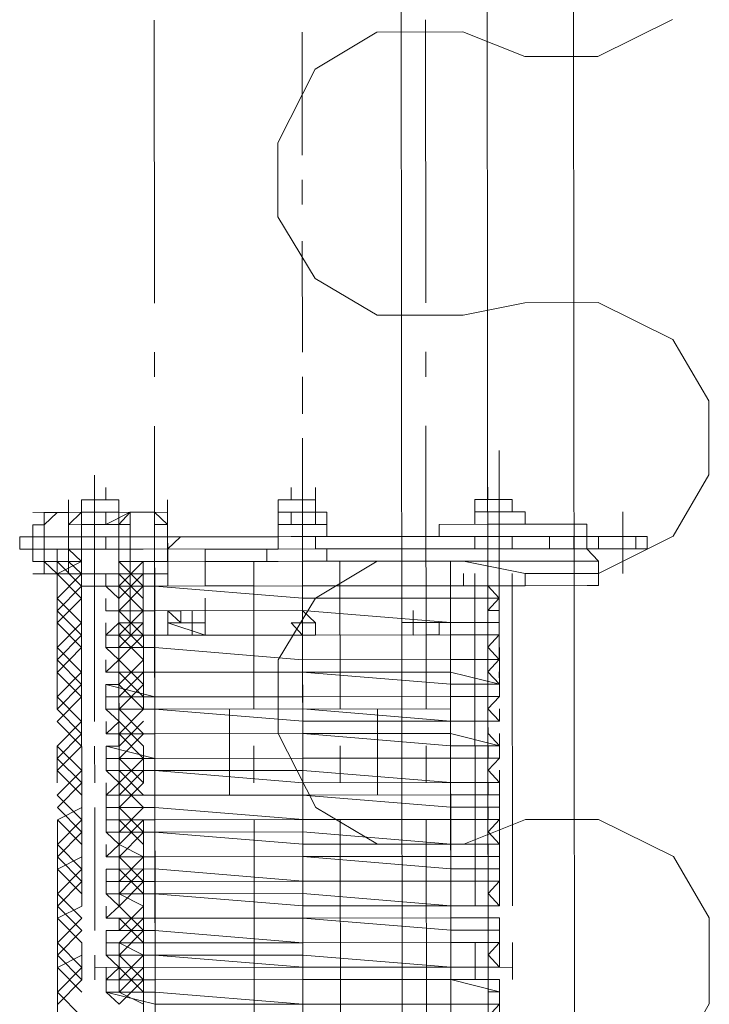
# Model space of a CAD drawing. Header units: inches. Extents: x -5850 to 5646, y 8947 to 13007.
# Tile 69 of 256: x -4414 to -4390, y 10485 to 10519. Entities that reach past the tile are written whole.
import ezdxf

# ---------------------------------------------------------------- set-up
doc = ezdxf.new("R2010")
doc.units = ezdxf.units.IN
doc.header["$MEASUREMENT"] = 0
doc.layers.add('at_Entity', color=7, linetype='Continuous')

msp = doc.modelspace()

# ---------------------------------------------------------------- linework, layer by layer
at = {"layer": 'at_Entity', "color": 1, "lineweight": 20}
for p, q in [((-4400.395, 10400.302), (-4401.375, 11498.12)), ((-4397.444, 10404.949), (-4398.42, 11498.122)), ((-4394.484, 10400.307), (-4395.464, 11498.125)), ((-4393.752, 10517.312), (-4391.188, 10518.58)), ((-4398.381, 10518.156), (-4401.337, 10518.153)), ((-4398.381, 10518.156), (-4396.261, 10517.31)), ((-4401.337, 10518.153), (-4403.455, 10516.88)), ((-4396.261, 10517.31), (-4393.752, 10517.312)), ((-4403.455, 10516.88), (-4404.735, 10514.347)), ((-4404.735, 10514.347), (-4404.733, 10511.809)), ((-4404.733, 10511.809), (-4403.448, 10509.697)), ((-4403.448, 10509.697), (-4401.328, 10508.433)), ((-4396.254, 10508.862), (-4398.372, 10508.436)), ((-4393.744, 10508.864), (-4396.254, 10508.862)), ((-4391.178, 10507.6), (-4393.744, 10508.864)), ((-4401.328, 10508.433), (-4398.372, 10508.436)), ((-4389.949, 10505.488), (-4391.178, 10507.6)), ((-4389.947, 10502.956), (-4389.949, 10505.488)), ((-4391.172, 10500.842), (-4389.947, 10502.956)), ((-4393.736, 10499.568), (-4391.172, 10500.842)), ((-4401.32, 10499.985), (-4403.438, 10498.717)), ((-4398.365, 10499.988), (-4401.32, 10499.985)), ((-4398.365, 10499.988), (-4396.246, 10499.566)), ((-4396.246, 10499.566), (-4393.736, 10499.568)), ((-4403.438, 10498.717), (-4404.719, 10496.603)), ((-4404.719, 10496.603), (-4404.717, 10494.071)), ((-4404.717, 10494.071), (-4403.432, 10491.535)), ((-4403.432, 10491.535), (-4401.312, 10490.271)), ((-4396.238, 10491.123), (-4398.356, 10490.273)), ((-4393.729, 10491.125), (-4396.238, 10491.123)), ((-4391.162, 10489.856), (-4393.729, 10491.125)), ((-4401.312, 10490.271), (-4398.356, 10490.273)), ((-4389.934, 10487.749), (-4391.162, 10489.856)), ((-4389.931, 10484.794), (-4389.934, 10487.749)), ((-4391.156, 10482.679), (-4389.931, 10484.794))]:
    msp.add_line(p, q, dxfattribs=at)
at = {"layer": 'at_Entity', "color": 7, "lineweight": 20}
for p, q in [((-4408.968, 10508.85), (-4408.977, 10518.564)), ((-4399.655, 10508.858), (-4399.664, 10518.573)), ((-4408.966, 10506.313), (-4408.967, 10507.161)), ((-4399.653, 10506.321), (-4399.654, 10507.169)), ((-4408.956, 10494.909), (-4408.964, 10504.623)), ((-4399.643, 10494.917), (-4399.652, 10504.632)), ((-4404.278, 10502.096), (-4404.278, 10502.52)), ((-4403.887, 10502.096), (-4403.888, 10502.52)), ((-4403.441, 10502.096), (-4403.442, 10502.52)), ((-4403.441, 10502.096), (-4403.442, 10502.52)), ((-4403.441, 10502.096), (-4403.442, 10502.52)), ((-4397.53, 10502.102), (-4397.531, 10502.526)), ((-4411.025, 10502.09), (-4411.471, 10502.089)), ((-4411.471, 10502.089), (-4410.189, 10502.09)), ((-4411.471, 10501.242), (-4411.471, 10502.089)), ((-4410.635, 10502.09), (-4411.025, 10502.09)), ((-4410.189, 10502.09), (-4410.188, 10501.667)), ((-4404.724, 10502.095), (-4403.441, 10502.096)), ((-4404.723, 10501.248), (-4404.724, 10502.095)), ((-4403.887, 10502.096), (-4404.278, 10502.096)), ((-4403.441, 10502.096), (-4403.887, 10502.096)), ((-4403.441, 10502.096), (-4403.887, 10502.096)), ((-4403.441, 10501.673), (-4403.441, 10502.096)), ((-4403.441, 10502.096), (-4403.441, 10501.673)), ((-4397.976, 10502.101), (-4397.53, 10502.102)), ((-4397.976, 10501.678), (-4397.976, 10502.101)), ((-4396.694, 10502.103), (-4397.53, 10502.102)), ((-4397.53, 10502.102), (-4396.694, 10502.103)), ((-4396.694, 10502.103), (-4396.694, 10501.679)), ((-4412.307, 10501.665), (-4412.754, 10501.664)), ((-4412.754, 10501.664), (-4412.753, 10501.241)), ((-4412.753, 10501.241), (-4412.307, 10501.665)), ((-4412.307, 10501.665), (-4411.471, 10501.666)), ((-4412.307, 10501.665), (-4411.917, 10501.665)), ((-4411.917, 10501.665), (-4411.917, 10501.241)), ((-4410.188, 10501.667), (-4411.471, 10501.666)), ((-4411.471, 10501.666), (-4411.471, 10501.242)), ((-4410.635, 10501.666), (-4410.634, 10501.242)), ((-4410.188, 10501.243), (-4409.798, 10501.667)), ((-4410.188, 10501.667), (-4410.188, 10501.243)), ((-4409.798, 10501.667), (-4409.352, 10501.667)), ((-4409.798, 10501.243), (-4409.798, 10501.667)), ((-4409.798, 10501.667), (-4409.352, 10501.667)), ((-4409.352, 10501.667), (-4408.962, 10501.668)), ((-4409.352, 10501.667), (-4408.962, 10501.668)), ((-4408.962, 10501.668), (-4408.515, 10501.244)), ((-4408.962, 10501.668), (-4408.961, 10501.244)), ((-4404.724, 10501.672), (-4403.441, 10501.673)), ((-4404.723, 10501.248), (-4404.724, 10501.672)), ((-4404.277, 10501.672), (-4404.277, 10501.248)), ((-4403.441, 10501.673), (-4403.441, 10501.249)), ((-4403.441, 10501.249), (-4403.441, 10501.673)), ((-4403.441, 10501.673), (-4403.051, 10501.673)), ((-4403.051, 10501.673), (-4403.05, 10501.249)), ((-4397.976, 10501.678), (-4397.976, 10501.254)), ((-4397.976, 10501.678), (-4397.53, 10501.678)), ((-4397.53, 10501.254), (-4397.53, 10501.678)), ((-4397.53, 10501.678), (-4397.14, 10501.678)), ((-4397.14, 10501.678), (-4397.53, 10501.678)), ((-4397.53, 10501.678), (-4397.53, 10501.254)), ((-4396.247, 10501.679), (-4397.14, 10501.678)), ((-4396.694, 10501.679), (-4396.247, 10501.679)), ((-4396.247, 10501.679), (-4396.247, 10501.255)), ((-4396.247, 10501.255), (-4397.139, 10501.254)), ((-4396.247, 10501.255), (-4394.128, 10501.257)), ((-4394.128, 10501.257), (-4394.128, 10500.839)), ((-4412.753, 10501.241), (-4413.144, 10501.24)), ((-4413.144, 10501.24), (-4413.143, 10500.398)), ((-4412.753, 10500.822), (-4412.753, 10501.241)), ((-4412.753, 10500.822), (-4412.753, 10501.241)), ((-4411.917, 10501.241), (-4411.471, 10501.242)), ((-4411.917, 10501.241), (-4411.471, 10501.242)), ((-4411.917, 10501.241), (-4411.916, 10500.823)), ((-4411.916, 10500.823), (-4411.917, 10501.241)), ((-4410.188, 10501.243), (-4411.471, 10501.242)), ((-4410.188, 10501.243), (-4409.798, 10501.243)), ((-4410.188, 10501.243), (-4410.188, 10500.825)), ((-4408.961, 10501.244), (-4408.515, 10501.244)), ((-4408.961, 10500.826), (-4408.961, 10501.244)), ((-4408.515, 10501.244), (-4408.515, 10500.826)), ((-4408.515, 10501.244), (-4408.514, 10500.402)), ((-4404.723, 10501.248), (-4403.441, 10501.249)), ((-4404.723, 10501.248), (-4404.723, 10500.829)), ((-4403.441, 10501.249), (-4403.05, 10501.249)), ((-4403.05, 10501.249), (-4403.05, 10500.831)), ((-4403.05, 10501.249), (-4403.05, 10500.831)), ((-4397.53, 10501.254), (-4399.203, 10501.253)), ((-4399.202, 10500.834), (-4399.203, 10501.253)), ((-4399.202, 10500.834), (-4399.203, 10501.253)), ((-4397.139, 10501.254), (-4397.53, 10501.254)), ((-4397.139, 10500.836), (-4397.139, 10501.254)), ((-4397.139, 10500.836), (-4397.139, 10501.254)), ((-4413.143, 10500.822), (-4413.589, 10500.822)), ((-4413.589, 10500.822), (-4413.589, 10500.398)), ((-4413.143, 10500.398), (-4413.143, 10500.822)), ((-4413.143, 10500.822), (-4412.753, 10500.822)), ((-4412.753, 10500.822), (-4413.143, 10500.822)), ((-4413.143, 10500.822), (-4413.143, 10500.398)), ((-4411.916, 10500.823), (-4412.753, 10500.822)), ((-4412.752, 10499.975), (-4412.753, 10500.822)), ((-4412.753, 10500.822), (-4412.752, 10499.975)), ((-4412.753, 10500.822), (-4412.752, 10500.399)), ((-4411.47, 10500.823), (-4411.916, 10500.823)), ((-4411.47, 10500.823), (-4410.188, 10500.825)), ((-4411.47, 10500.4), (-4411.47, 10500.823)), ((-4411.47, 10500.823), (-4411.47, 10500.4)), ((-4409.797, 10500.825), (-4410.634, 10500.824)), ((-4410.634, 10500.824), (-4410.633, 10500.4)), ((-4410.634, 10500.824), (-4410.633, 10500.4)), ((-4410.633, 10500.4), (-4410.634, 10500.824)), ((-4410.187, 10500.401), (-4410.188, 10500.825)), ((-4410.187, 10500.401), (-4410.188, 10500.825)), ((-4409.351, 10500.825), (-4409.797, 10500.825)), ((-4404.723, 10500.829), (-4409.351, 10500.825)), ((-4408.515, 10500.826), (-4408.961, 10500.826)), ((-4408.961, 10500.826), (-4408.96, 10499.978)), ((-4408.515, 10500.826), (-4408.069, 10500.827)), ((-4408.514, 10500.402), (-4408.515, 10500.826)), ((-4408.515, 10500.826), (-4408.514, 10500.402)), ((-4408.069, 10500.827), (-4408.514, 10500.402)), ((-4403.44, 10500.831), (-4404.723, 10500.829)), ((-4404.277, 10500.83), (-4404.723, 10500.829)), ((-4404.722, 10500.406), (-4404.723, 10500.829)), ((-4404.722, 10500.406), (-4404.723, 10500.829)), ((-4404.277, 10500.83), (-4403.44, 10500.831)), ((-4403.44, 10500.407), (-4403.44, 10500.831)), ((-4403.44, 10500.407), (-4403.44, 10500.831)), ((-4403.44, 10500.831), (-4403.05, 10500.831)), ((-4399.202, 10500.834), (-4403.05, 10500.831)), ((-4399.202, 10500.834), (-4403.05, 10500.831)), ((-4400.484, 10500.409), (-4400.485, 10500.833)), ((-4397.975, 10500.836), (-4399.202, 10500.834)), ((-4397.139, 10500.836), (-4399.202, 10500.834)), ((-4397.975, 10500.412), (-4397.975, 10500.836)), ((-4397.139, 10500.836), (-4397.975, 10500.836)), ((-4395.41, 10500.838), (-4397.139, 10500.836)), ((-4395.856, 10500.837), (-4397.139, 10500.836)), ((-4397.139, 10500.412), (-4397.139, 10500.836)), ((-4396.692, 10500.413), (-4396.693, 10500.837)), ((-4395.41, 10500.838), (-4395.856, 10500.837)), ((-4395.41, 10500.838), (-4394.128, 10500.839)), ((-4395.02, 10500.838), (-4395.41, 10500.838)), ((-4395.41, 10500.414), (-4395.41, 10500.838)), ((-4395.02, 10500.838), (-4394.574, 10500.839)), ((-4394.574, 10500.839), (-4394.573, 10500.415)), ((-4394.128, 10500.839), (-4394.574, 10500.839)), ((-4392.901, 10500.84), (-4394.128, 10500.839)), ((-4393.737, 10500.415), (-4393.737, 10500.839)), ((-4392.064, 10500.841), (-4392.901, 10500.84)), ((-4392.454, 10500.417), (-4392.455, 10500.84)), ((-4392.064, 10500.417), (-4392.064, 10500.841)), ((-4413.143, 10500.398), (-4413.589, 10500.398)), ((-4412.752, 10500.399), (-4413.143, 10500.398)), ((-4412.752, 10500.399), (-4413.143, 10500.398)), ((-4413.143, 10500.398), (-4413.142, 10499.974)), ((-4411.916, 10500.399), (-4412.752, 10500.399)), ((-4412.752, 10499.975), (-4412.752, 10500.399)), ((-4411.916, 10500.399), (-4411.47, 10500.4)), ((-4411.47, 10500.4), (-4411.916, 10500.399)), ((-4411.916, 10500.399), (-4411.916, 10499.975)), ((-4411.916, 10499.975), (-4411.916, 10500.399)), ((-4411.47, 10499.976), (-4411.916, 10500.399)), ((-4411.47, 10500.4), (-4410.633, 10500.4)), ((-4411.47, 10500.4), (-4411.469, 10499.134)), ((-4410.633, 10500.4), (-4410.187, 10500.401)), ((-4410.187, 10499.977), (-4410.187, 10500.401)), ((-4410.187, 10500.401), (-4409.797, 10500.401)), ((-4409.797, 10500.401), (-4410.187, 10500.401)), ((-4410.187, 10500.401), (-4410.186, 10499.135)), ((-4410.187, 10499.977), (-4410.187, 10500.401)), ((-4410.187, 10499.977), (-4410.187, 10500.401)), ((-4409.351, 10500.402), (-4409.797, 10500.401)), ((-4409.797, 10500.401), (-4409.797, 10499.977)), ((-4409.351, 10500.402), (-4403.44, 10500.407)), ((-4408.96, 10499.978), (-4408.961, 10500.402)), ((-4408.514, 10500.402), (-4408.514, 10499.978)), ((-4408.514, 10500.402), (-4408.514, 10499.978)), ((-4408.514, 10499.978), (-4408.514, 10500.402)), ((-4407.232, 10500.403), (-4404.722, 10500.406)), ((-4407.231, 10499.138), (-4407.232, 10500.403)), ((-4403.05, 10500.407), (-4405.113, 10500.405)), ((-4405.113, 10500.405), (-4405.112, 10499.982)), ((-4399.202, 10500.411), (-4403.44, 10500.407)), ((-4403.44, 10500.407), (-4400.484, 10500.409)), ((-4403.44, 10500.407), (-4403.05, 10500.407)), ((-4403.049, 10499.983), (-4403.05, 10500.407)), ((-4398.811, 10500.411), (-4400.484, 10500.409)), ((-4400.484, 10499.986), (-4400.484, 10500.409)), ((-4400.484, 10499.986), (-4400.484, 10500.409)), ((-4397.975, 10500.412), (-4399.202, 10500.411)), ((-4394.127, 10500.415), (-4398.811, 10500.411)), ((-4396.246, 10500.413), (-4398.365, 10500.411)), ((-4396.246, 10500.413), (-4398.365, 10500.411)), ((-4397.139, 10500.412), (-4397.975, 10500.412)), ((-4395.856, 10500.414), (-4397.139, 10500.412)), ((-4395.856, 10500.414), (-4395.41, 10500.414)), ((-4395.019, 10500.414), (-4395.41, 10500.414)), ((-4394.573, 10500.415), (-4395.019, 10500.414)), ((-4394.127, 10500.415), (-4394.573, 10500.415)), ((-4392.9, 10500.416), (-4394.127, 10500.415)), ((-4394.127, 10500.415), (-4393.737, 10499.992)), ((-4392.064, 10500.417), (-4392.9, 10500.416)), ((-4413.142, 10499.974), (-4412.752, 10499.975)), ((-4412.306, 10499.975), (-4412.752, 10499.975)), ((-4412.752, 10499.551), (-4412.752, 10499.975)), ((-4412.306, 10499.975), (-4411.47, 10499.976)), ((-4412.301, 10494.906), (-4412.306, 10499.975)), ((-4411.47, 10499.976), (-4411.469, 10499.134)), ((-4411.469, 10499.134), (-4411.47, 10499.976)), ((-4410.187, 10499.977), (-4410.186, 10499.135)), ((-4410.187, 10499.977), (-4409.797, 10499.977)), ((-4410.187, 10499.977), (-4410.186, 10499.135)), ((-4409.797, 10499.977), (-4409.35, 10499.978)), ((-4408.96, 10499.978), (-4409.35, 10499.978)), ((-4409.346, 10494.909), (-4409.35, 10499.978)), ((-4408.96, 10499.978), (-4403.886, 10499.983)), ((-4408.514, 10499.978), (-4408.96, 10499.978)), ((-4408.96, 10499.978), (-4408.96, 10499.554)), ((-4408.935, 10472.102), (-4408.96, 10499.978)), ((-4408.959, 10499.136), (-4408.96, 10499.978)), ((-4407.231, 10499.98), (-4405.112, 10499.982)), ((-4405.559, 10499.981), (-4405.112, 10499.982)), ((-4405.554, 10494.912), (-4405.559, 10499.981)), ((-4405.112, 10499.982), (-4404.722, 10499.982)), ((-4404.722, 10499.982), (-4403.049, 10499.983)), ((-4403.886, 10499.983), (-4403.439, 10499.983)), ((-4398.811, 10499.987), (-4403.439, 10499.983)), ((-4403.049, 10499.983), (-4400.484, 10499.986)), ((-4403.049, 10499.983), (-4402.603, 10499.984)), ((-4402.598, 10494.915), (-4402.603, 10499.984)), ((-4393.737, 10499.992), (-4400.484, 10499.986)), ((-4400.483, 10499.144), (-4400.484, 10499.986)), ((-4398.811, 10499.987), (-4398.81, 10499.145)), ((-4398.786, 10472.111), (-4398.811, 10499.987)), ((-4393.736, 10499.15), (-4393.737, 10499.992)), ((-4396.691, 10499.147), (-4396.692, 10499.565)), ((-4396.245, 10499.147), (-4396.246, 10499.566)), ((-4412.306, 10499.551), (-4412.752, 10499.551)), ((-4411.469, 10499.134), (-4411.469, 10499.552)), ((-4411.469, 10499.134), (-4411.469, 10499.552)), ((-4411.469, 10499.134), (-4411.469, 10499.552)), ((-4411.469, 10499.134), (-4411.469, 10499.552)), ((-4411.469, 10499.134), (-4411.469, 10499.552)), ((-4411.469, 10499.134), (-4411.469, 10499.552)), ((-4410.632, 10499.135), (-4410.633, 10499.553)), ((-4410.632, 10499.135), (-4410.633, 10499.553)), ((-4410.186, 10499.135), (-4410.187, 10499.553)), ((-4410.186, 10499.135), (-4410.187, 10499.553)), ((-4410.186, 10499.135), (-4410.187, 10499.553)), ((-4410.186, 10499.135), (-4410.187, 10499.553)), ((-4410.186, 10499.135), (-4410.187, 10499.553)), ((-4410.186, 10499.135), (-4410.187, 10499.553)), ((-4410.186, 10499.135), (-4410.187, 10499.553)), ((-4409.796, 10499.135), (-4409.796, 10499.554)), ((-4409.796, 10499.135), (-4409.796, 10499.554)), ((-4408.96, 10499.554), (-4409.35, 10499.554)), ((-4409.35, 10499.136), (-4409.35, 10499.554)), ((-4409.35, 10499.136), (-4409.35, 10499.554)), ((-4408.959, 10499.136), (-4408.96, 10499.554)), ((-4400.483, 10499.144), (-4400.484, 10499.562)), ((-4400.483, 10499.144), (-4400.484, 10499.562)), ((-4400.483, 10499.144), (-4400.484, 10499.562)), ((-4398.81, 10499.145), (-4398.811, 10499.563)), ((-4398.364, 10499.146), (-4398.365, 10499.564)), ((-4397.974, 10499.146), (-4397.974, 10499.564)), ((-4397.974, 10499.146), (-4397.974, 10499.564)), ((-4411.469, 10499.134), (-4410.186, 10499.135)), ((-4410.186, 10499.135), (-4411.469, 10499.134)), ((-4411.459, 10488.148), (-4411.469, 10499.134)), ((-4411.459, 10488.148), (-4411.469, 10499.134)), ((-4409.796, 10499.135), (-4410.632, 10499.135)), ((-4409.796, 10499.135), (-4410.632, 10499.135)), ((-4409.796, 10499.135), (-4410.632, 10499.135)), ((-4410.186, 10498.711), (-4410.632, 10499.135)), ((-4410.186, 10499.135), (-4410.176, 10488.149)), ((-4410.186, 10499.135), (-4410.176, 10488.149)), ((-4409.35, 10499.136), (-4409.796, 10499.135)), ((-4409.35, 10499.136), (-4409.796, 10499.135)), ((-4409.796, 10499.135), (-4409.35, 10499.136)), ((-4409.796, 10499.135), (-4409.795, 10498.288)), ((-4409.795, 10498.288), (-4409.796, 10499.135)), ((-4409.35, 10499.136), (-4408.959, 10499.136)), ((-4408.959, 10499.136), (-4409.35, 10499.136)), ((-4409.35, 10499.136), (-4409.349, 10498.288)), ((-4409.35, 10499.136), (-4409.349, 10498.288)), ((-4409.35, 10499.136), (-4408.959, 10499.136)), ((-4403.885, 10499.141), (-4408.959, 10499.136)), ((-4408.959, 10499.136), (-4403.884, 10498.717)), ((-4403.884, 10498.717), (-4408.959, 10499.136)), ((-4407.231, 10499.138), (-4405.558, 10499.139)), ((-4405.558, 10499.139), (-4407.231, 10499.138)), ((-4398.81, 10499.145), (-4403.885, 10499.141)), ((-4402.602, 10499.142), (-4400.483, 10499.144)), ((-4400.483, 10499.144), (-4402.602, 10499.142)), ((-4393.736, 10499.15), (-4400.483, 10499.144)), ((-4400.483, 10499.144), (-4398.364, 10499.146)), ((-4397.528, 10499.146), (-4398.81, 10499.145)), ((-4398.364, 10499.146), (-4397.137, 10499.147)), ((-4397.974, 10499.146), (-4398.364, 10499.146)), ((-4397.974, 10499.146), (-4398.364, 10499.146)), ((-4397.974, 10499.146), (-4396.245, 10499.147)), ((-4396.691, 10499.147), (-4397.974, 10499.146)), ((-4397.964, 10488.16), (-4397.974, 10499.146)), ((-4397.528, 10499.146), (-4397.137, 10498.723)), ((-4397.137, 10499.147), (-4394.126, 10499.149)), ((-4397.137, 10498.723), (-4397.137, 10499.147)), ((-4396.245, 10499.147), (-4396.691, 10499.147)), ((-4396.691, 10499.147), (-4396.681, 10488.161)), ((-4394.126, 10499.149), (-4393.736, 10499.15)), ((-4410.632, 10498.287), (-4410.632, 10498.711)), ((-4410.185, 10498.287), (-4410.186, 10498.711)), ((-4409.795, 10498.288), (-4409.795, 10498.711)), ((-4409.795, 10498.288), (-4409.795, 10498.711)), ((-4409.795, 10498.288), (-4409.795, 10498.711)), ((-4409.795, 10498.288), (-4409.795, 10498.711)), ((-4409.349, 10498.288), (-4409.349, 10498.712)), ((-4409.349, 10498.288), (-4409.349, 10498.712)), ((-4409.349, 10498.288), (-4409.349, 10498.712)), ((-4409.349, 10498.288), (-4409.349, 10498.712)), ((-4407.23, 10498.29), (-4407.23, 10498.714)), ((-4403.884, 10498.717), (-4398.81, 10498.721)), ((-4398.81, 10498.721), (-4403.884, 10498.717)), ((-4398.81, 10498.721), (-4397.137, 10498.723)), ((-4397.137, 10498.723), (-4398.81, 10498.721)), ((-4397.137, 10498.723), (-4397.527, 10498.299)), ((-4409.795, 10498.288), (-4410.632, 10498.287)), ((-4410.632, 10498.287), (-4409.795, 10498.288)), ((-4410.632, 10498.287), (-4410.185, 10498.287)), ((-4410.185, 10498.287), (-4410.632, 10498.287)), ((-4410.185, 10497.869), (-4410.185, 10498.287)), ((-4409.349, 10498.288), (-4409.795, 10498.288)), ((-4409.795, 10498.288), (-4409.794, 10497.446)), ((-4409.795, 10498.288), (-4409.349, 10498.288)), ((-4409.349, 10498.288), (-4408.959, 10498.288)), ((-4408.959, 10498.288), (-4409.349, 10498.288)), ((-4409.348, 10497.446), (-4409.349, 10498.288)), ((-4408.959, 10498.288), (-4403.884, 10498.293)), ((-4403.884, 10498.293), (-4408.959, 10498.288)), ((-4407.23, 10498.29), (-4408.513, 10498.289)), ((-4408.513, 10498.289), (-4407.23, 10498.29)), ((-4408.512, 10497.871), (-4408.513, 10498.289)), ((-4408.513, 10498.289), (-4408.066, 10497.871)), ((-4408.512, 10497.871), (-4408.513, 10498.289)), ((-4408.512, 10497.871), (-4408.513, 10498.289)), ((-4407.676, 10498.29), (-4407.675, 10497.448)), ((-4407.676, 10497.871), (-4407.676, 10498.29)), ((-4407.676, 10498.29), (-4407.676, 10497.871)), ((-4407.676, 10497.871), (-4407.676, 10498.29)), ((-4407.676, 10497.871), (-4407.676, 10498.29)), ((-4407.23, 10497.872), (-4407.23, 10498.29)), ((-4407.23, 10498.29), (-4407.229, 10497.448)), ((-4407.23, 10497.872), (-4407.23, 10498.29)), ((-4407.23, 10497.872), (-4407.23, 10498.29)), ((-4407.23, 10497.872), (-4407.23, 10498.29)), ((-4407.23, 10498.29), (-4407.23, 10497.872)), ((-4407.23, 10497.872), (-4407.23, 10498.29)), ((-4403.884, 10498.293), (-4398.809, 10497.879)), ((-4398.809, 10497.879), (-4403.884, 10498.293)), ((-4403.884, 10498.293), (-4403.884, 10497.875)), ((-4403.438, 10497.875), (-4403.884, 10498.293)), ((-4400.092, 10497.878), (-4400.092, 10498.296)), ((-4400.092, 10497.878), (-4400.092, 10498.296)), ((-4400.092, 10497.878), (-4400.092, 10498.296)), ((-4397.527, 10498.299), (-4397.137, 10498.299)), ((-4397.136, 10497.881), (-4397.137, 10498.299)), ((-4397.137, 10498.299), (-4397.136, 10497.881)), ((-4403.437, 10497.451), (-4403.438, 10497.875)), ((-4400.482, 10497.878), (-4400.482, 10497.454)), ((-4400.482, 10497.878), (-4400.482, 10497.454)), ((-4399.2, 10497.879), (-4400.092, 10497.878)), ((-4399.2, 10497.879), (-4400.092, 10497.878)), ((-4400.092, 10497.878), (-4400.091, 10497.454)), ((-4400.091, 10497.454), (-4400.092, 10497.878)), ((-4400.092, 10497.878), (-4400.091, 10497.454)), ((-4400.091, 10497.454), (-4400.092, 10497.878)), ((-4399.2, 10497.879), (-4399.646, 10497.879)), ((-4399.646, 10497.879), (-4399.645, 10497.455)), ((-4399.199, 10497.455), (-4399.2, 10497.879)), ((-4398.809, 10497.879), (-4397.136, 10497.881)), ((-4397.136, 10497.881), (-4398.809, 10497.879)), ((-4397.136, 10497.881), (-4397.527, 10497.88)), ((-4397.527, 10497.88), (-4397.526, 10497.457)), ((-4397.136, 10497.457), (-4397.136, 10497.881)), ((-4410.631, 10497.445), (-4410.631, 10497.869)), ((-4410.631, 10497.445), (-4410.185, 10497.869)), ((-4407.229, 10497.448), (-4408.512, 10497.871)), ((-4408.066, 10497.871), (-4408.512, 10497.871)), ((-4403.884, 10497.875), (-4404.274, 10497.874)), ((-4404.274, 10497.874), (-4403.883, 10497.451)), ((-4410.631, 10497.445), (-4409.794, 10497.446)), ((-4408.958, 10497.446), (-4410.631, 10497.445)), ((-4410.63, 10497.021), (-4410.631, 10497.445)), ((-4410.185, 10497.445), (-4410.631, 10497.445)), ((-4410.184, 10497.021), (-4410.185, 10497.445)), ((-4409.794, 10497.446), (-4409.348, 10497.446)), ((-4409.348, 10497.446), (-4408.958, 10497.446)), ((-4408.958, 10497.446), (-4403.883, 10497.451)), ((-4403.883, 10497.451), (-4408.958, 10497.446)), ((-4408.512, 10497.447), (-4407.229, 10497.448)), ((-4403.883, 10497.451), (-4398.809, 10497.455)), ((-4398.809, 10497.455), (-4403.883, 10497.451)), ((-4403.883, 10497.451), (-4403.437, 10497.451)), ((-4399.199, 10497.455), (-4400.091, 10497.454)), ((-4399.199, 10497.455), (-4400.091, 10497.454)), ((-4399.645, 10497.455), (-4399.199, 10497.455)), ((-4398.809, 10497.455), (-4397.136, 10497.457)), ((-4397.136, 10497.457), (-4398.809, 10497.455)), ((-4397.526, 10497.457), (-4397.136, 10497.457)), ((-4397.136, 10497.457), (-4397.526, 10497.033)), ((-4410.63, 10497.021), (-4408.957, 10497.023)), ((-4408.957, 10497.023), (-4410.63, 10497.021)), ((-4410.63, 10497.021), (-4410.184, 10497.021)), ((-4410.184, 10496.598), (-4410.63, 10497.021)), ((-4408.957, 10497.023), (-4403.883, 10496.603)), ((-4408.957, 10497.023), (-4403.883, 10496.603)), ((-4397.526, 10497.033), (-4397.135, 10496.609)), ((-4397.135, 10496.609), (-4397.135, 10497.033)), ((-4410.63, 10496.173), (-4410.184, 10496.598)), ((-4410.63, 10496.173), (-4410.63, 10496.597)), ((-4403.883, 10496.603), (-4398.808, 10496.608)), ((-4398.808, 10496.608), (-4403.883, 10496.603)), ((-4398.808, 10496.608), (-4397.135, 10496.609)), ((-4397.135, 10496.609), (-4398.808, 10496.608)), ((-4397.135, 10496.609), (-4397.525, 10496.185)), ((-4397.525, 10496.185), (-4397.134, 10495.767)), ((-4397.134, 10495.767), (-4397.135, 10496.186)), ((-4410.63, 10496.173), (-4408.957, 10496.175)), ((-4408.957, 10496.175), (-4410.63, 10496.173)), ((-4410.184, 10496.174), (-4410.63, 10496.173)), ((-4410.183, 10495.756), (-4410.184, 10496.174)), ((-4408.957, 10496.175), (-4403.882, 10496.18)), ((-4403.882, 10496.18), (-4408.957, 10496.175)), ((-4398.808, 10496.184), (-4403.882, 10496.18)), ((-4403.882, 10496.18), (-4398.807, 10495.766)), ((-4398.808, 10496.184), (-4397.134, 10495.767)), ((-4410.629, 10495.755), (-4410.183, 10495.756)), ((-4410.629, 10495.755), (-4408.956, 10495.333)), ((-4410.629, 10495.755), (-4410.629, 10495.331)), ((-4397.134, 10495.767), (-4398.807, 10495.766)), ((-4397.134, 10495.767), (-4397.525, 10495.767)), ((-4397.525, 10495.767), (-4397.524, 10495.343)), ((-4397.134, 10495.343), (-4397.134, 10495.767)), ((-4408.956, 10495.333), (-4410.629, 10495.331)), ((-4410.183, 10495.332), (-4410.629, 10495.331)), ((-4410.629, 10494.908), (-4410.629, 10495.331)), ((-4410.182, 10494.908), (-4410.183, 10495.332)), ((-4408.956, 10495.333), (-4403.881, 10495.337)), ((-4408.956, 10495.333), (-4403.881, 10495.337)), ((-4403.881, 10495.337), (-4398.807, 10495.342)), ((-4398.807, 10495.342), (-4403.881, 10495.337)), ((-4398.807, 10495.342), (-4397.134, 10495.343)), ((-4397.134, 10495.343), (-4398.807, 10495.342)), ((-4397.524, 10495.343), (-4397.134, 10495.343)), ((-4397.134, 10495.343), (-4397.524, 10494.919)), ((-4410.629, 10494.908), (-4408.956, 10494.909)), ((-4408.956, 10494.909), (-4410.629, 10494.908)), ((-4410.629, 10494.908), (-4410.182, 10494.908)), ((-4410.182, 10494.49), (-4410.629, 10494.908)), ((-4398.807, 10494.918), (-4408.956, 10494.909)), ((-4403.881, 10494.914), (-4408.956, 10494.909)), ((-4408.956, 10494.909), (-4408.947, 10485.195)), ((-4408.956, 10494.909), (-4403.881, 10494.495)), ((-4406.39, 10494.911), (-4406.388, 10491.956)), ((-4403.881, 10494.914), (-4398.806, 10494.5)), ((-4401.316, 10494.916), (-4401.313, 10491.96)), ((-4398.807, 10494.918), (-4398.798, 10485.204)), ((-4397.524, 10494.919), (-4397.133, 10494.501)), ((-4397.133, 10494.501), (-4397.134, 10494.92)), ((-4398.806, 10494.5), (-4403.881, 10494.495)), ((-4398.806, 10494.5), (-4397.133, 10494.501)), ((-4397.133, 10494.501), (-4398.806, 10494.5)), ((-4397.133, 10494.501), (-4397.524, 10494.501)), ((-4397.524, 10494.501), (-4397.523, 10494.077)), ((-4410.628, 10494.066), (-4410.182, 10494.49)), ((-4410.628, 10494.066), (-4410.628, 10494.489)), ((-4410.628, 10494.066), (-4408.955, 10494.067)), ((-4408.955, 10494.067), (-4410.628, 10494.066)), ((-4410.182, 10494.066), (-4410.628, 10494.066)), ((-4410.181, 10493.642), (-4410.182, 10494.066)), ((-4408.955, 10494.067), (-4403.88, 10494.072)), ((-4403.88, 10494.072), (-4408.955, 10494.067)), ((-4398.806, 10494.076), (-4403.88, 10494.072)), ((-4403.88, 10494.072), (-4398.805, 10493.652)), ((-4398.806, 10494.076), (-4397.132, 10493.654)), ((-4397.523, 10494.077), (-4397.132, 10493.654)), ((-4397.132, 10493.654), (-4397.133, 10494.078)), ((-4412.299, 10492.374), (-4412.3, 10493.64)), ((-4410.627, 10493.642), (-4408.954, 10493.219)), ((-4410.627, 10493.642), (-4410.627, 10493.218)), ((-4410.627, 10493.642), (-4410.181, 10493.642)), ((-4409.344, 10492.377), (-4409.345, 10493.643)), ((-4408.953, 10492.377), (-4408.954, 10493.643)), ((-4405.552, 10492.38), (-4405.553, 10493.646)), ((-4402.596, 10492.383), (-4402.597, 10493.649)), ((-4399.641, 10492.386), (-4399.642, 10493.652)), ((-4397.132, 10493.654), (-4398.805, 10493.652)), ((-4397.132, 10493.654), (-4397.523, 10493.653)), ((-4397.523, 10493.653), (-4397.522, 10493.23)), ((-4397.132, 10493.23), (-4397.132, 10493.654)), ((-4408.954, 10493.219), (-4410.627, 10493.218)), ((-4410.627, 10492.8), (-4410.627, 10493.218)), ((-4410.181, 10493.218), (-4410.627, 10493.218)), ((-4410.181, 10492.8), (-4410.181, 10493.218)), ((-4408.954, 10493.219), (-4403.88, 10493.224)), ((-4403.88, 10493.224), (-4408.954, 10493.219)), ((-4403.88, 10493.224), (-4398.805, 10493.229)), ((-4398.805, 10493.229), (-4403.88, 10493.224)), ((-4398.805, 10493.229), (-4397.132, 10493.23)), ((-4397.132, 10493.23), (-4398.805, 10493.229)), ((-4397.522, 10493.23), (-4397.132, 10493.23)), ((-4397.132, 10493.23), (-4397.522, 10492.811)), ((-4403.879, 10492.806), (-4408.954, 10492.801)), ((-4403.879, 10492.806), (-4398.804, 10492.386)), ((-4397.522, 10492.811), (-4397.131, 10492.388)), ((-4397.131, 10492.388), (-4397.132, 10492.812)), ((-4410.627, 10492.8), (-4408.954, 10492.801)), ((-4408.954, 10492.801), (-4410.627, 10492.8)), ((-4410.627, 10492.8), (-4410.181, 10492.8)), ((-4410.18, 10492.376), (-4410.627, 10492.8)), ((-4408.954, 10492.801), (-4403.879, 10492.382)), ((-4410.626, 10491.952), (-4410.626, 10492.376)), ((-4410.626, 10491.952), (-4410.18, 10492.376)), ((-4398.804, 10492.386), (-4403.879, 10492.382)), ((-4398.804, 10492.386), (-4397.131, 10492.388)), ((-4397.131, 10492.388), (-4398.804, 10492.386)), ((-4397.131, 10492.388), (-4397.522, 10492.388)), ((-4397.522, 10492.388), (-4397.521, 10491.964)), ((-4410.626, 10491.952), (-4408.953, 10491.954)), ((-4408.953, 10491.954), (-4410.626, 10491.952)), ((-4410.626, 10491.952), (-4409.343, 10491.953)), ((-4410.18, 10491.953), (-4410.626, 10491.952)), ((-4410.626, 10491.952), (-4410.625, 10490.686)), ((-4410.179, 10491.529), (-4410.18, 10491.953)), ((-4397.131, 10491.964), (-4409.343, 10491.953)), ((-4408.953, 10491.954), (-4403.878, 10491.958)), ((-4403.878, 10491.958), (-4408.953, 10491.954)), ((-4398.804, 10491.963), (-4403.878, 10491.958)), ((-4403.878, 10491.958), (-4398.804, 10491.539)), ((-4398.804, 10491.963), (-4397.131, 10491.964)), ((-4397.521, 10491.964), (-4397.131, 10491.964)), ((-4397.131, 10491.964), (-4397.13, 10490.698)), ((-4397.131, 10491.54), (-4397.131, 10491.964)), ((-4410.626, 10491.528), (-4408.953, 10491.53)), ((-4410.626, 10491.528), (-4410.179, 10491.529)), ((-4410.626, 10491.528), (-4410.625, 10491.11)), ((-4408.953, 10491.53), (-4403.878, 10491.116)), ((-4398.804, 10491.539), (-4397.131, 10491.54)), ((-4397.131, 10491.54), (-4397.521, 10491.54)), ((-4397.521, 10491.54), (-4397.521, 10491.122)), ((-4397.13, 10491.122), (-4397.131, 10491.54)), ((-4403.878, 10491.116), (-4408.952, 10491.112)), ((-4403.878, 10491.116), (-4398.803, 10491.121)), ((-4398.803, 10491.121), (-4403.878, 10491.116)), ((-4402.586, 10481.398), (-4402.595, 10491.117)), ((-4399.631, 10481.4), (-4399.64, 10491.12)), ((-4398.803, 10491.121), (-4397.13, 10491.122)), ((-4397.13, 10491.122), (-4398.803, 10491.121)), ((-4397.521, 10491.122), (-4397.13, 10491.122)), ((-4397.13, 10491.122), (-4397.52, 10490.698)), ((-4412.289, 10481.389), (-4412.298, 10491.109)), ((-4410.625, 10491.11), (-4408.952, 10491.112)), ((-4410.625, 10490.686), (-4410.625, 10491.11)), ((-4410.179, 10491.11), (-4410.625, 10491.11)), ((-4410.179, 10490.687), (-4410.179, 10491.11)), ((-4409.334, 10481.392), (-4409.343, 10491.111)), ((-4408.944, 10481.392), (-4408.952, 10491.112)), ((-4405.542, 10481.395), (-4405.551, 10491.115)), ((-4410.625, 10490.686), (-4408.952, 10490.688)), ((-4408.952, 10490.688), (-4410.625, 10490.686)), ((-4410.625, 10490.686), (-4410.179, 10490.687)), ((-4410.178, 10490.263), (-4410.625, 10490.686)), ((-4403.877, 10490.692), (-4408.952, 10490.688)), ((-4408.952, 10490.688), (-4403.877, 10490.269)), ((-4403.877, 10490.692), (-4398.802, 10490.273)), ((-4397.52, 10490.698), (-4397.129, 10490.275)), ((-4397.129, 10490.275), (-4397.13, 10490.698)), ((-4410.624, 10489.839), (-4410.178, 10490.263)), ((-4410.624, 10489.839), (-4410.624, 10490.262)), ((-4398.802, 10490.273), (-4403.877, 10490.269)), ((-4398.802, 10490.273), (-4397.129, 10490.275)), ((-4397.129, 10490.275), (-4398.802, 10490.273)), ((-4397.129, 10490.275), (-4397.52, 10490.274)), ((-4397.52, 10490.274), (-4397.519, 10489.85)), ((-4410.624, 10489.839), (-4408.951, 10489.84)), ((-4408.951, 10489.84), (-4410.624, 10489.839)), ((-4410.178, 10489.839), (-4410.624, 10489.839)), ((-4410.178, 10489.421), (-4410.178, 10489.839)), ((-4408.951, 10489.84), (-4403.877, 10489.845)), ((-4403.877, 10489.845), (-4408.951, 10489.84)), ((-4398.802, 10489.849), (-4403.877, 10489.845)), ((-4403.877, 10489.845), (-4398.802, 10489.431)), ((-4398.802, 10489.849), (-4397.129, 10489.851)), ((-4397.519, 10489.85), (-4397.129, 10489.851)), ((-4397.129, 10489.432), (-4397.129, 10489.851)), ((-4398.802, 10489.431), (-4397.129, 10489.432)), ((-4397.129, 10489.432), (-4397.519, 10489.432)), ((-4397.519, 10489.432), (-4397.519, 10489.008)), ((-4397.128, 10489.009), (-4397.129, 10489.432)), ((-4410.624, 10489.42), (-4408.951, 10489.422)), ((-4410.624, 10489.42), (-4410.178, 10489.421)), ((-4410.624, 10489.42), (-4410.623, 10488.997)), ((-4408.951, 10489.422), (-4403.876, 10489.003)), ((-4410.623, 10488.997), (-4408.95, 10488.998)), ((-4410.623, 10488.573), (-4410.623, 10488.997)), ((-4410.177, 10488.997), (-4410.623, 10488.997)), ((-4410.177, 10488.573), (-4410.177, 10488.997)), ((-4408.95, 10488.998), (-4403.876, 10489.003)), ((-4403.876, 10489.003), (-4398.801, 10489.007)), ((-4398.801, 10489.007), (-4403.876, 10489.003)), ((-4398.801, 10489.007), (-4397.128, 10489.009)), ((-4397.128, 10489.009), (-4398.801, 10489.007)), ((-4397.519, 10489.008), (-4397.128, 10489.009)), ((-4397.128, 10489.009), (-4397.518, 10488.585)), ((-4410.623, 10488.573), (-4408.95, 10488.574)), ((-4408.95, 10488.574), (-4410.623, 10488.573)), ((-4410.623, 10488.573), (-4410.177, 10488.573)), ((-4410.176, 10488.149), (-4410.623, 10488.573)), ((-4403.875, 10488.579), (-4408.95, 10488.574)), ((-4408.95, 10488.574), (-4403.875, 10488.155)), ((-4403.875, 10488.579), (-4398.8, 10488.16)), ((-4397.518, 10488.585), (-4397.128, 10488.161)), ((-4397.128, 10488.161), (-4397.128, 10488.585)), ((-4410.622, 10487.731), (-4410.622, 10488.149)), ((-4410.622, 10487.731), (-4410.176, 10488.149)), ((-4398.8, 10488.16), (-4403.875, 10488.155)), ((-4398.8, 10488.16), (-4397.128, 10488.161)), ((-4397.128, 10488.161), (-4398.8, 10488.16)), ((-4397.128, 10488.161), (-4397.518, 10488.161)), ((-4397.518, 10488.161), (-4397.518, 10487.742)), ((-4408.949, 10487.732), (-4403.875, 10487.737)), ((-4403.875, 10487.737), (-4408.949, 10487.732)), ((-4398.8, 10487.741), (-4403.875, 10487.737)), ((-4403.875, 10487.737), (-4398.8, 10487.318)), ((-4398.8, 10487.741), (-4397.127, 10487.743)), ((-4397.518, 10487.742), (-4397.127, 10487.743)), ((-4397.127, 10487.319), (-4397.127, 10487.743)), ((-4410.622, 10487.731), (-4408.949, 10487.732)), ((-4408.949, 10487.732), (-4410.622, 10487.731)), ((-4410.176, 10487.731), (-4410.622, 10487.731)), ((-4410.176, 10487.307), (-4410.176, 10487.731)), ((-4410.622, 10487.307), (-4408.949, 10487.308)), ((-4410.622, 10487.307), (-4410.621, 10486.883)), ((-4410.622, 10487.307), (-4410.176, 10487.307)), ((-4408.949, 10487.308), (-4403.874, 10486.889)), ((-4398.8, 10487.318), (-4397.127, 10487.319)), ((-4397.127, 10487.319), (-4397.517, 10487.319)), ((-4397.517, 10487.319), (-4397.517, 10486.895)), ((-4397.126, 10486.895), (-4397.127, 10487.319)), ((-4411.457, 10485.617), (-4411.458, 10486.882)), ((-4411.457, 10485.617), (-4411.458, 10486.882)), ((-4410.621, 10486.883), (-4408.948, 10486.885)), ((-4410.175, 10486.884), (-4410.621, 10486.883)), ((-4410.621, 10486.459), (-4410.621, 10486.883)), ((-4410.175, 10486.884), (-4410.174, 10485.618)), ((-4410.175, 10486.884), (-4410.174, 10485.618)), ((-4410.175, 10486.46), (-4410.175, 10486.884)), ((-4408.948, 10486.885), (-4403.874, 10486.889)), ((-4403.874, 10486.889), (-4398.799, 10486.894)), ((-4398.799, 10486.894), (-4403.874, 10486.889)), ((-4398.799, 10486.894), (-4397.126, 10486.895)), ((-4397.126, 10486.895), (-4398.799, 10486.894)), ((-4397.962, 10485.629), (-4397.963, 10486.894)), ((-4397.517, 10486.895), (-4397.126, 10486.895)), ((-4397.126, 10486.895), (-4397.516, 10486.471)), ((-4396.68, 10486.896), (-4396.679, 10485.63)), ((-4410.621, 10486.459), (-4408.948, 10486.461)), ((-4408.948, 10486.461), (-4410.621, 10486.459)), ((-4410.621, 10486.459), (-4410.175, 10486.46)), ((-4410.174, 10486.042), (-4410.621, 10486.459)), ((-4408.948, 10486.461), (-4403.874, 10486.465)), ((-4408.948, 10486.461), (-4403.873, 10486.047)), ((-4403.874, 10486.465), (-4398.799, 10486.052)), ((-4397.516, 10486.471), (-4397.126, 10486.053)), ((-4397.126, 10486.053), (-4397.126, 10486.471)), ((-4398.799, 10486.052), (-4403.873, 10486.047)), ((-4398.799, 10486.052), (-4397.126, 10486.053)), ((-4397.126, 10486.053), (-4398.799, 10486.052)), ((-4397.126, 10486.053), (-4397.516, 10486.053)), ((-4397.516, 10486.053), (-4397.516, 10485.629)), ((-4410.62, 10485.617), (-4410.621, 10486.041)), ((-4410.62, 10485.617), (-4410.174, 10486.042)), ((-4410.62, 10485.617), (-4408.947, 10485.619)), ((-4408.947, 10485.619), (-4410.62, 10485.617)), ((-4410.174, 10485.618), (-4410.62, 10485.617)), ((-4410.62, 10485.194), (-4410.62, 10485.617)), ((-4410.174, 10485.194), (-4410.174, 10485.618)), ((-4408.947, 10485.619), (-4403.873, 10485.623)), ((-4403.873, 10485.623), (-4408.947, 10485.619)), ((-4403.873, 10485.623), (-4398.798, 10485.628)), ((-4398.798, 10485.628), (-4403.873, 10485.623)), ((-4397.125, 10485.629), (-4398.798, 10485.628)), ((-4398.798, 10485.628), (-4397.125, 10485.206)), ((-4397.516, 10485.629), (-4397.125, 10485.629)), ((-4397.125, 10485.206), (-4397.125, 10485.629)), ((-4410.62, 10485.194), (-4408.947, 10485.195)), ((-4408.947, 10484.777), (-4410.62, 10485.194)), ((-4410.62, 10485.194), (-4410.174, 10485.194)), ((-4410.173, 10484.776), (-4410.62, 10485.194)), ((-4408.947, 10485.195), (-4403.872, 10484.781)), ((-4397.125, 10485.206), (-4397.515, 10485.205)), ((-4397.515, 10485.205), (-4397.515, 10484.787)), ((-4397.125, 10484.787), (-4397.125, 10485.206)), ((-4403.872, 10484.781), (-4408.947, 10484.777)), ((-4403.872, 10484.781), (-4398.797, 10484.786)), ((-4403.872, 10484.781), (-4398.797, 10484.786)), ((-4398.797, 10484.786), (-4397.125, 10484.787)), ((-4397.125, 10484.787), (-4398.797, 10484.786)), ((-4397.515, 10484.787), (-4397.125, 10484.787)), ((-4397.125, 10484.787), (-4397.515, 10484.363))]:
    msp.add_line(p, q, dxfattribs=at)
at = {"layer": 'at_Entity', "color": 3, "lineweight": 20}
for p, q in [((-4403.902, 10518.151), (-4403.898, 10513.924)), ((-4403.897, 10513.082), (-4403.897, 10512.234)), ((-4403.895, 10510.968), (-4403.892, 10507.165)), ((-4403.891, 10506.317), (-4403.89, 10505.052)), ((-4403.889, 10504.21), (-4403.886, 10499.983)), ((-4397.142, 10503.792), (-4397.139, 10500.836)), ((-4411.026, 10502.937), (-4411.022, 10498.71)), ((-4411.025, 10502.09), (-4411.026, 10502.514)), ((-4410.635, 10502.09), (-4410.635, 10502.514)), ((-4404.278, 10502.096), (-4404.278, 10502.52)), ((-4403.887, 10502.096), (-4403.888, 10502.52)), ((-4403.441, 10502.096), (-4403.442, 10502.52)), ((-4411.917, 10501.665), (-4411.918, 10502.089)), ((-4408.513, 10499.136), (-4408.516, 10502.092)), ((-4408.516, 10501.668), (-4413.144, 10501.664)), ((-4412.307, 10501.665), (-4412.754, 10501.664)), ((-4412.754, 10501.664), (-4412.753, 10501.241)), ((-4411.471, 10501.666), (-4412.307, 10501.665)), ((-4411.471, 10501.666), (-4411.917, 10501.241)), ((-4411.471, 10501.666), (-4411.917, 10501.665)), ((-4411.917, 10501.665), (-4411.917, 10501.241)), ((-4411.47, 10500.823), (-4411.471, 10501.666)), ((-4411.471, 10501.242), (-4411.471, 10501.666)), ((-4410.635, 10501.666), (-4410.188, 10501.667)), ((-4409.798, 10501.667), (-4410.634, 10501.242)), ((-4410.188, 10501.243), (-4409.798, 10501.667)), ((-4409.798, 10501.243), (-4409.798, 10501.667)), ((-4409.798, 10501.667), (-4409.352, 10501.667)), ((-4409.798, 10501.243), (-4409.798, 10501.667)), ((-4409.352, 10501.667), (-4408.962, 10501.668)), ((-4408.962, 10501.668), (-4408.515, 10501.244)), ((-4397.139, 10500.836), (-4397.14, 10501.678)), ((-4392.902, 10501.682), (-4392.9, 10499.569)), ((-4412.753, 10501.241), (-4413.144, 10501.24)), ((-4413.144, 10501.24), (-4413.142, 10499.974)), ((-4412.753, 10501.241), (-4412.752, 10499.975)), ((-4410.187, 10499.977), (-4410.188, 10501.243)), ((-4410.188, 10501.243), (-4409.798, 10501.243)), ((-4409.797, 10500.825), (-4409.798, 10501.243)), ((-4409.797, 10500.825), (-4409.798, 10501.243)), ((-4408.515, 10501.244), (-4408.514, 10499.978)), ((-4411.916, 10500.399), (-4411.916, 10500.823)), ((-4411.024, 10500.824), (-4411.47, 10500.823)), ((-4411.024, 10500.4), (-4411.024, 10500.824)), ((-4409.797, 10500.401), (-4409.797, 10500.825)), ((-4409.797, 10500.401), (-4409.797, 10500.825)), ((-4403.885, 10499.141), (-4403.886, 10500.83)), ((-4403.886, 10500.83), (-4403.886, 10500.406)), ((-4397.137, 10499.147), (-4397.139, 10500.836)), ((-4397.139, 10500.836), (-4397.138, 10499.565)), ((-4394.127, 10500.415), (-4394.128, 10500.839)), ((-4412.306, 10499.975), (-4412.306, 10500.399)), ((-4411.916, 10499.975), (-4411.916, 10500.399)), ((-4411.916, 10500.399), (-4411.916, 10499.975)), ((-4411.47, 10499.976), (-4411.47, 10500.4)), ((-4411.47, 10500.4), (-4411.024, 10500.4)), ((-4411.47, 10499.976), (-4411.47, 10500.4)), ((-4411.47, 10499.976), (-4411.47, 10500.4)), ((-4411.47, 10500.4), (-4411.47, 10499.976)), ((-4410.186, 10499.135), (-4410.187, 10500.401)), ((-4410.187, 10500.401), (-4410.187, 10499.977)), ((-4409.797, 10500.401), (-4409.797, 10499.977)), ((-4403.886, 10500.406), (-4403.886, 10499.983)), ((-4413.142, 10499.974), (-4412.752, 10499.975)), ((-4412.752, 10499.975), (-4412.306, 10499.551)), ((-4412.306, 10499.551), (-4411.47, 10499.976)), ((-4412.306, 10499.975), (-4411.469, 10499.134)), ((-4411.916, 10499.975), (-4411.47, 10499.976)), ((-4411.915, 10499.552), (-4411.916, 10499.975)), ((-4411.916, 10499.975), (-4411.469, 10499.552)), ((-4411.469, 10499.552), (-4411.47, 10499.976)), ((-4409.797, 10499.977), (-4410.187, 10499.977)), ((-4410.187, 10499.977), (-4409.797, 10499.977)), ((-4410.187, 10499.977), (-4409.35, 10499.136)), ((-4410.186, 10499.135), (-4409.35, 10499.978)), ((-4409.797, 10499.977), (-4409.35, 10499.978)), ((-4409.796, 10499.554), (-4409.797, 10499.977)), ((-4408.514, 10499.978), (-4408.96, 10499.978)), ((-4408.96, 10499.978), (-4408.96, 10499.554)), ((-4403.886, 10499.983), (-4403.885, 10499.559)), ((-4408.514, 10499.555), (-4413.142, 10499.551)), ((-4412.306, 10499.551), (-4411.915, 10499.552)), ((-4412.306, 10499.551), (-4411.468, 10498.71)), ((-4412.305, 10498.709), (-4411.469, 10499.552)), ((-4411.469, 10499.134), (-4411.469, 10499.552)), ((-4410.187, 10499.553), (-4409.349, 10498.712)), ((-4410.186, 10498.711), (-4409.35, 10499.554)), ((-4408.96, 10499.554), (-4409.796, 10499.554)), ((-4409.796, 10499.135), (-4409.796, 10499.554)), ((-4409.796, 10499.135), (-4409.796, 10499.554)), ((-4409.796, 10499.135), (-4409.796, 10499.554)), ((-4403.885, 10499.141), (-4403.885, 10499.559)), ((-4403.885, 10499.559), (-4403.885, 10499.141)), ((-4397.528, 10499.564), (-4397.527, 10497.88)), ((-4397.138, 10499.565), (-4397.137, 10498.723)), ((-4397.138, 10499.565), (-4397.137, 10499.147)), ((-4412.304, 10498.285), (-4411.469, 10499.134)), ((-4410.186, 10499.135), (-4409.349, 10498.288)), ((-4410.185, 10498.287), (-4409.35, 10499.136)), ((-4409.796, 10499.135), (-4409.794, 10497.446)), ((-4403.885, 10499.141), (-4403.884, 10498.293)), ((-4403.884, 10498.293), (-4403.885, 10499.141)), ((-4403.885, 10499.141), (-4403.884, 10498.717)), ((-4397.137, 10499.147), (-4397.137, 10498.723)), ((-4412.305, 10498.709), (-4411.468, 10497.868)), ((-4412.304, 10497.867), (-4411.468, 10498.71)), ((-4411.019, 10494.489), (-4411.022, 10498.71)), ((-4403.884, 10498.293), (-4403.884, 10498.717)), ((-4397.137, 10498.723), (-4397.134, 10495.343)), ((-4412.304, 10498.285), (-4411.467, 10497.444)), ((-4410.185, 10497.445), (-4409.349, 10498.288)), ((-4410.185, 10498.287), (-4409.348, 10497.446)), ((-4408.513, 10498.289), (-4408.512, 10497.447)), ((-4408.512, 10497.871), (-4408.513, 10498.289)), ((-4408.513, 10498.289), (-4408.066, 10498.289)), ((-4408.512, 10497.871), (-4408.513, 10498.289)), ((-4408.512, 10497.447), (-4408.513, 10498.289)), ((-4408.512, 10497.871), (-4408.513, 10498.289)), ((-4408.066, 10498.289), (-4408.066, 10497.871)), ((-4407.23, 10498.29), (-4407.229, 10497.448)), ((-4403.884, 10498.293), (-4403.884, 10497.875)), ((-4403.884, 10497.875), (-4403.884, 10498.293)), ((-4400.092, 10497.878), (-4400.092, 10498.296)), ((-4404.274, 10497.874), (-4403.438, 10497.875)), ((-4400.482, 10497.878), (-4398.809, 10497.879)), ((-4400.091, 10497.454), (-4400.092, 10497.878)), ((-4400.091, 10497.454), (-4400.092, 10497.878)), ((-4400.091, 10497.454), (-4400.092, 10497.878)), ((-4399.2, 10497.879), (-4399.646, 10497.879)), ((-4399.2, 10497.879), (-4399.199, 10497.455)), ((-4399.199, 10497.455), (-4399.2, 10497.879)), ((-4412.304, 10497.867), (-4411.467, 10497.02)), ((-4412.303, 10497.02), (-4411.468, 10497.868)), ((-4410.185, 10497.869), (-4409.349, 10497.87)), ((-4410.185, 10497.869), (-4409.348, 10497.022)), ((-4410.184, 10497.021), (-4409.349, 10497.87)), ((-4408.512, 10497.871), (-4407.23, 10497.872)), ((-4403.883, 10497.451), (-4403.884, 10497.875)), ((-4403.884, 10497.875), (-4403.883, 10497.451)), ((-4412.303, 10496.596), (-4411.467, 10497.444)), ((-4410.185, 10497.445), (-4409.347, 10496.598)), ((-4410.184, 10496.598), (-4409.348, 10497.446)), ((-4403.883, 10497.451), (-4403.883, 10496.603)), ((-4412.303, 10497.02), (-4411.466, 10496.173)), ((-4412.303, 10496.172), (-4411.467, 10497.02)), ((-4403.883, 10496.603), (-4403.883, 10497.027)), ((-4403.883, 10497.027), (-4403.88, 10493.224)), ((-4412.303, 10496.596), (-4411.466, 10495.755)), ((-4410.184, 10496.598), (-4409.347, 10495.756)), ((-4410.183, 10495.756), (-4409.347, 10496.598)), ((-4403.882, 10496.18), (-4403.883, 10496.603)), ((-4403.883, 10496.603), (-4403.882, 10496.18)), ((-4412.303, 10496.172), (-4411.465, 10495.331)), ((-4412.302, 10495.33), (-4411.466, 10496.173)), ((-4410.184, 10496.174), (-4409.346, 10495.333)), ((-4410.183, 10495.332), (-4409.347, 10496.175)), ((-4403.882, 10496.18), (-4403.881, 10495.337)), ((-4403.882, 10496.18), (-4403.882, 10495.761)), ((-4412.301, 10494.906), (-4411.466, 10495.755)), ((-4410.183, 10495.756), (-4409.346, 10494.909)), ((-4410.182, 10494.908), (-4409.347, 10495.756)), ((-4403.881, 10495.337), (-4403.882, 10495.761)), ((-4403.882, 10495.761), (-4403.881, 10495.337)), ((-4412.302, 10495.33), (-4411.465, 10494.489)), ((-4412.301, 10494.488), (-4411.465, 10495.331)), ((-4403.881, 10495.337), (-4403.881, 10494.495)), ((-4412.301, 10494.906), (-4411.464, 10494.065)), ((-4410.182, 10494.066), (-4409.346, 10494.909)), ((-4410.182, 10494.908), (-4409.345, 10494.067)), ((-4403.88, 10494.072), (-4403.881, 10494.495)), ((-4412.301, 10494.488), (-4411.464, 10493.641)), ((-4412.3, 10493.64), (-4411.465, 10494.489)), ((-4410.182, 10494.49), (-4409.345, 10493.643)), ((-4410.181, 10493.642), (-4409.346, 10494.491)), ((-4412.3, 10493.216), (-4411.464, 10494.065)), ((-4410.182, 10494.066), (-4409.344, 10493.219)), ((-4410.181, 10493.218), (-4409.345, 10494.067)), ((-4403.88, 10494.072), (-4403.878, 10491.534)), ((-4397.133, 10494.078), (-4397.132, 10493.23)), ((-4412.3, 10492.798), (-4411.464, 10493.641)), ((-4412.3, 10493.64), (-4411.463, 10492.799)), ((-4411.017, 10492.376), (-4411.018, 10493.641)), ((-4403.88, 10493.224), (-4403.88, 10493.648)), ((-4412.3, 10493.216), (-4411.463, 10492.375)), ((-4410.181, 10493.218), (-4409.344, 10492.377)), ((-4410.18, 10492.376), (-4409.344, 10493.219)), ((-4412.3, 10492.798), (-4411.462, 10491.951)), ((-4412.299, 10491.951), (-4411.463, 10492.799)), ((-4410.181, 10492.8), (-4409.343, 10491.953)), ((-4410.18, 10491.953), (-4409.344, 10492.801)), ((-4412.298, 10491.527), (-4411.463, 10492.375)), ((-4410.18, 10492.376), (-4409.343, 10491.529)), ((-4410.179, 10491.529), (-4409.344, 10492.377)), ((-4403.878, 10491.958), (-4403.879, 10492.382)), ((-4397.131, 10492.388), (-4397.128, 10488.161)), ((-4412.299, 10491.951), (-4411.462, 10491.109)), ((-4403.878, 10491.958), (-4403.878, 10491.116)), ((-4412.298, 10491.109), (-4411.462, 10491.528)), ((-4412.298, 10491.527), (-4411.461, 10490.686)), ((-4411.012, 10487.307), (-4411.016, 10491.528)), ((-4410.179, 10490.687), (-4409.343, 10491.529)), ((-4410.179, 10491.529), (-4409.342, 10490.687)), ((-4403.877, 10490.692), (-4403.878, 10491.534)), ((-4412.298, 10491.109), (-4411.461, 10490.262)), ((-4412.297, 10490.261), (-4411.462, 10491.109)), ((-4410.179, 10491.11), (-4409.342, 10490.264)), ((-4410.178, 10490.263), (-4409.343, 10491.111)), ((-4412.297, 10489.837), (-4411.461, 10490.686)), ((-4410.178, 10489.839), (-4409.342, 10490.687)), ((-4403.877, 10490.692), (-4403.877, 10490.269)), ((-4412.297, 10490.261), (-4411.46, 10489.42)), ((-4410.178, 10490.263), (-4409.341, 10489.84)), ((-4403.877, 10490.269), (-4403.873, 10486.047)), ((-4403.877, 10489.845), (-4403.877, 10490.269)), ((-4412.297, 10489.419), (-4411.46, 10489.838)), ((-4412.297, 10489.837), (-4411.46, 10488.996)), ((-4410.178, 10489.839), (-4409.341, 10488.998)), ((-4410.177, 10488.997), (-4409.341, 10489.84)), ((-4403.877, 10489.845), (-4403.876, 10489.003)), ((-4403.877, 10489.845), (-4403.876, 10489.426)), ((-4403.876, 10489.003), (-4403.876, 10489.426)), ((-4403.876, 10489.426), (-4403.876, 10489.003)), ((-4412.297, 10489.419), (-4411.459, 10488.572)), ((-4412.296, 10488.571), (-4411.46, 10489.42)), ((-4410.178, 10489.421), (-4409.34, 10488.574)), ((-4410.177, 10488.573), (-4409.341, 10489.422)), ((-4412.295, 10488.148), (-4411.46, 10488.996)), ((-4410.176, 10488.149), (-4409.341, 10488.998)), ((-4403.876, 10489.003), (-4403.875, 10488.579)), ((-4412.296, 10488.571), (-4411.459, 10487.73)), ((-4410.177, 10488.573), (-4409.34, 10488.15)), ((-4403.875, 10488.579), (-4403.875, 10488.155)), ((-4412.295, 10488.148), (-4411.458, 10487.306)), ((-4412.295, 10487.729), (-4411.459, 10488.148)), ((-4410.176, 10487.307), (-4409.34, 10488.15)), ((-4410.176, 10488.149), (-4409.339, 10487.308)), ((-4403.875, 10487.737), (-4403.875, 10488.155)), ((-4403.875, 10488.155), (-4403.875, 10487.737)), ((-4403.875, 10487.737), (-4403.874, 10486.889)), ((-4412.295, 10487.729), (-4411.458, 10486.882)), ((-4412.294, 10486.882), (-4411.459, 10487.73)), ((-4410.176, 10487.731), (-4409.339, 10486.884)), ((-4410.175, 10486.884), (-4409.34, 10487.732)), ((-4412.294, 10486.458), (-4411.458, 10487.306)), ((-4410.175, 10486.46), (-4409.339, 10487.308)), ((-4403.874, 10486.889), (-4403.874, 10487.313)), ((-4403.874, 10486.889), (-4403.874, 10487.313)), ((-4397.127, 10487.319), (-4397.126, 10486.053)), ((-4412.294, 10486.882), (-4411.457, 10486.04)), ((-4410.175, 10486.884), (-4409.338, 10486.461)), ((-4403.874, 10486.889), (-4403.874, 10486.465)), ((-4412.294, 10486.04), (-4411.457, 10486.459)), ((-4412.294, 10486.458), (-4411.457, 10485.617)), ((-4411.011, 10485.617), (-4411.011, 10486.459)), ((-4410.175, 10486.46), (-4409.338, 10485.618)), ((-4410.174, 10485.618), (-4409.338, 10486.461)), ((-4403.874, 10486.465), (-4403.873, 10486.047)), ((-4396.68, 10486.054), (-4411.011, 10486.041)), ((-4403.872, 10484.781), (-4403.873, 10486.047)), ((-4403.873, 10485.623), (-4403.873, 10486.047)), ((-4412.294, 10486.04), (-4411.456, 10485.193)), ((-4412.293, 10485.192), (-4411.457, 10486.04)), ((-4410.174, 10485.194), (-4409.338, 10486.042)), ((-4410.174, 10486.042), (-4409.337, 10485.195)), ((-4412.292, 10484.774), (-4411.457, 10485.617)), ((-4410.173, 10484.776), (-4409.338, 10485.618)), ((-4412.293, 10485.192), (-4411.456, 10484.351)), ((-4410.174, 10485.194), (-4409.337, 10484.776)), ((-4403.872, 10485.2), (-4403.872, 10484.358)), ((-4397.125, 10485.206), (-4397.122, 10481.402)), ((-4403.872, 10484.781), (-4403.872, 10484.358)), ((-4403.872, 10484.358), (-4403.872, 10484.781))]:
    msp.add_line(p, q, dxfattribs=at)

doc.saveas('drawing.dxf')
